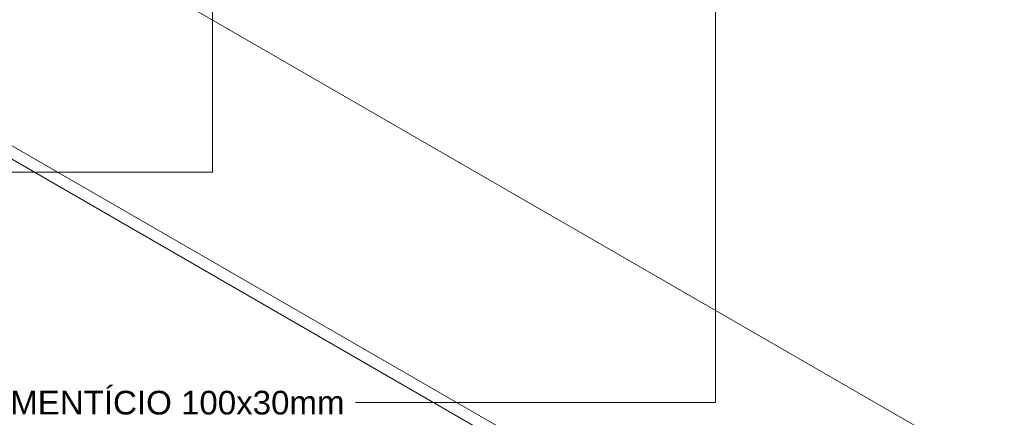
# Model space of a CAD drawing. Header units: metres. Extents: x 6.5 to 21.8, y 0.6 to 11.2.
# Tile 3 of 113: x 8.7 to 11.7, y 2.6 to 3.8. Entities that reach past the tile are written whole.
import ezdxf

# ---------------------------------------------------------------- set-up
doc = ezdxf.new("R2010")
doc.units = ezdxf.units.M
doc.layers.add('A-FLOR', color=7, linetype='Continuous', lineweight=5)
doc.layers.add('G-ANNO-TEXT', color=7, linetype='Continuous', lineweight=9)
doc.styles.add('Arial', font='arial.ttf', dxfattribs={"height": 0.072})

msp = doc.modelspace()

# ---------------------------------------------------------------- linework, layer by layer
at = {"layer": 'A-FLOR'}
for p, q in [((7.1408, 4.2668), (13.3917, 0.6578)), ((13.3917, 1.3927), (8.4136, 4.2668)), ((13.3917, 0.617), (7.1408, 4.226))]:
    msp.add_line(p, q, dxfattribs=at)
at = {"layer": 'G-ANNO-TEXT'}
for p, q in [((9.2662, 4.7686), (9.2662, 3.3114)), ((10.7961, 4.0975), (10.7961, 2.6102)), ((9.2662, 3.3114), (8.272, 3.3114)), ((9.7053, 2.6102), (9.7016, 2.6102)), ((10.7961, 2.6102), (9.7053, 2.6102))]:
    msp.add_line(p, q, dxfattribs=at)

# ---------------------------------------------------------------- texts
at = {"layer": 'G-ANNO-TEXT', "insert": (6.5273, 2.6462), "char_height": 0.072, "width": 3.748691, "attachment_point": 1, "style": 'Arial'}
msp.add_mtext('MOLDURA EM EPS COM REVESTIMENTO CIMENTÍCIO 100x30mm ', dxfattribs=at)

doc.saveas('drawing.dxf')
